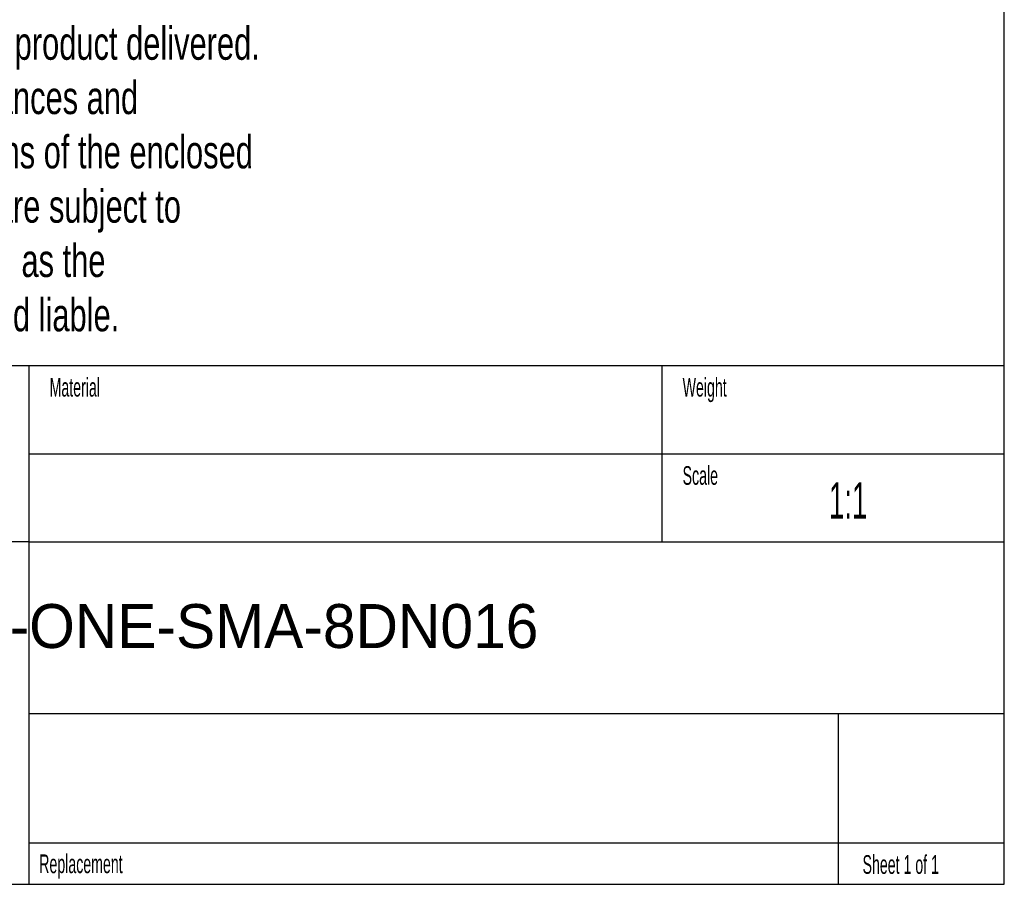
# Model space of a CAD drawing. Header units: millimetres. Extents: x 11 to 411, y 5 to 292.
# Tile 8 of 11: x 316 to 411, y 5 to 88. Entities that reach past the tile are written whole.
import ezdxf

# ---------------------------------------------------------------- set-up
doc = ezdxf.new("R2010")
doc.units = ezdxf.units.MM
doc.layers.add('1', color=7, linetype='Continuous')
doc.styles.add('SLDTEXTSTYLE0', font='TXT', dxfattribs={"width": 0.7})
doc.styles.add('SLDTEXTSTYLE1', font='TXT', dxfattribs={"width": 0.567})
doc.styles.add('SLDTEXTSTYLE2', font='TXT')

# ---------------------------------------------------------------- blocks, each defined once
blk = doc.blocks.new('SW_NOTE_0_1')
at = {"layer": '1', "color": 0, "char_height": 3.175, "attachment_point": 1, "style": 'SLDTEXTSTYLE0'}
for s, insert in [('and recommends to verify the design and measures with the actual product delivered.', (0, -1.141)), ('Measures on goods delivered may vary due to manufacturing tolerances and', (0, -6.374)), ('environmental temperature material impacts. Technical specifications of the enclosed', (0, -11.607)), ('data is subject to change without notice. As all Design information are subject to', (0, -16.841)), ('MOBOTIX IPR, the reproduction and distribution of this data as well as the', (0, -22.074)), ('communication of its contents is prohibited and offenders will be held liable.', (0, -27.307))]:
    blk.add_mtext(s, dxfattribs=dict(at, insert=insert))

msp = doc.modelspace()

# ---------------------------------------------------------------- linework, layer by layer
at = {"layer": '1', "color": 7}
for p, q in [((410.588, 5.166), (410.588, 292.166)), ((225.588, 55.166), (410.588, 55.166)), ((377.588, 55.166), (377.588, 38.166)), ((316.588, 46.666), (410.588, 46.666)), ((316.588, 38.166), (316.588, 9.166)), ((316.588, 38.166), (410.588, 38.166)), ((410.588, 21.594), (316.588, 21.594)), ((394.588, 21.594), (394.588, 9.166)), ((316.588, 9.166), (316.588, 5.166)), ((316.588, 9.166), (394.588, 9.166)), ((394.588, 9.166), (394.588, 5.166)), ((394.588, 9.166), (410.588, 9.166)), ((10.596, 5.166), (410.588, 5.166))]:
    msp.add_line(p, q, dxfattribs=at)
at = {"layer": '1'}
for p, q in [((316.588, 55.166), (316.588, 46.666)), ((316.588, 46.666), (316.588, 38.166)), ((316.588, 38.166), (298.588, 38.166))]:
    msp.add_line(p, q, dxfattribs=at)

# ---------------------------------------------------------------- block references
msp.add_blockref('SW_NOTE_0_1', (226.179, 88.943), dxfattribs=at)

# ---------------------------------------------------------------- texts
for s, insert, char_height, attachment_point, style in [('Material', (318.588, 53.966), 1.8, 1, 'SLDTEXTSTYLE1'), ('Weight', (379.588, 53.966), 1.8, 1, 'SLDTEXTSTYLE1'), ('Scale', (379.588, 45.466), 1.8, 1, 'SLDTEXTSTYLE1'), ('1:1', (395.543, 43.916), 3.5, 2, 'SLDTEXTSTYLE1'), ('20.104.762-01 Mx-ONE-SMA-8DN016', (317.397, 32.171), 4.23333, 2, 'SLDTEXTSTYLE2'), ('Replacement', (317.588, 8.041), 1.8, 1, 'SLDTEXTSTYLE1'), ('Sheet 1 of 1', (396.927, 7.975), 1.8, 1, 'SLDTEXTSTYLE1')]:
    msp.add_mtext(s, dxfattribs=dict(at, insert=insert, char_height=char_height, attachment_point=attachment_point, style=style))

doc.saveas('drawing.dxf')
